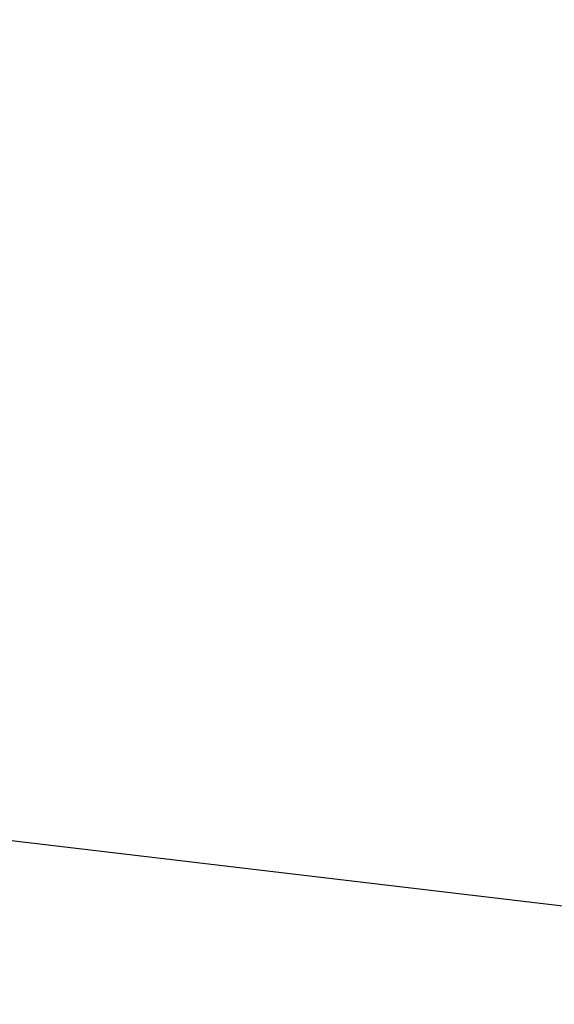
# Model space of a CAD drawing. Extents: x 446005 to 446745, y 447032 to 448234.
# Tile 36 of 127: x 446362.84 to 446364.29, y 447169.04 to 447171.71. Entities that reach past the tile are written whole.
import ezdxf

# ---------------------------------------------------------------- set-up
doc = ezdxf.new("R2010")
doc.units = 0
doc.header["$LTSCALE"] = 2
doc.header["$MEASUREMENT"] = 0
doc.linetypes.add('AUSGEZOGEN', pattern=[0])
for name, color, linetype in [('BOESCHG', 250, 'AUSGEZOGEN'), ('DB-Autohof', 15, 'CONTINUOUS'), ('FBRTOP', 250, 'AUSGEZOGEN')]:
    doc.layers.add(name, color=color, linetype=linetype)

msp = doc.modelspace()

# ---------------------------------------------------------------- linework, layer by layer
at = {"layer": 'BOESCHG'}
msp.add_lwpolyline([(446482.7459, 447140.5546, 0.000007), (446485.0918, 447124.3992, 0.000282)], format="xyb", dxfattribs=at)
at = {"layer": 'DB-Autohof', "linetype": 'Continuous'}
msp.add_line((446362.4642, 447169.5276), (446366.3402, 447169.0678), dxfattribs=at)
msp.add_arc((446361.9813, 447169.578), 4.3887, 171.1715, 353.3237, dxfattribs=at)
at = {"layer": 'FBRTOP'}
for points in [[(446412.075, 447372.655, 0.000006), (446414.0837, 447357.131, 0.00001), (446415.257, 447348.066, 0.000016), (446416.8535, 447335.736, -0.000001), (446418.45, 447323.406, -0.000146), (446420.5278, 447307.3219, -0.000272), (446421.634, 447298.702, -0.00647), (446421.7086, 447298.0517, -0.000174), (446424.154, 447273.889, -0.003297), (446424.4668, 447270.5686, -0.001172), (446425.263, 447261.222)], [(446363.327, 447740.4477, 0.000002), (446366.277, 447717.758, 0.000326)]]:
    msp.add_lwpolyline(points, format="xyb", dxfattribs=at)

doc.saveas('drawing.dxf')
